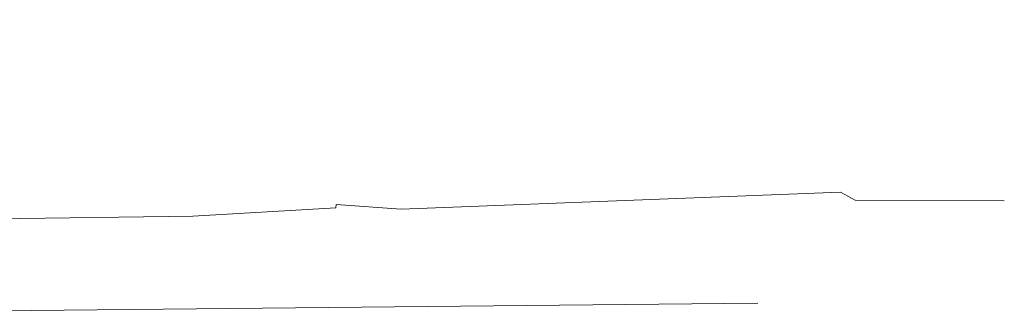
# Model space of a CAD drawing. Header units: millimetres. Extents: x -479461597 to -478645968, y -1101060132 to -1100898045.
# Tile 73 of 145: x -479064899 to -479052715, y -1101047576 to -1101043945. Entities that reach past the tile are written whole.
import ezdxf

# ---------------------------------------------------------------- set-up
doc = ezdxf.new("R2010")
doc.units = ezdxf.units.MM
doc.header["$MEASUREMENT"] = 0
doc.layers.add('Bourané_Konstrukce - základy výkop_Pero_č.__109', color=7, linetype='Continuous', lineweight=13, true_color=0x6da3d7)
doc.layers.add('Situace - terén PT_Pero_č.__190', color=7, linetype='Continuous', lineweight=20, true_color=0x6d6f03)
doc.layers.add('Situace - terén PT', color=7, linetype='Continuous')

# ---------------------------------------------------------------- blocks, each defined once
blk = doc.blocks.new('Řez_10_3', base_point=(-479070253, -1101046201))
at = {"layer": 'Situace - terén PT_Pero_č.__190', "color": 66, "linetype": 'Continuous', "lineweight": 20, "true_color": 0x6d6f03}
for p, q in [((-479054561, -1101046176), (-479054740, -1101046077)), ((-479060984, -1101046231), (-479060987, -1101046271)), ((-479052715, -1101046184), (-479054561, -1101046176))]:
    blk.add_line(p, q, dxfattribs=at)
at = {"layer": 'Situace - terén PT_Pero_č.__190', "color": 66, "linetype": 'Continuous', "lineweight": 20, "true_color": 0x6d6f03, "flags": 128}
for points in [[(-479060987, -1101046271), (-479062757, -1101046377), (-479065198, -1101046406), (-479065312, -1101046359), (-479068931, -1101045347), (-479068991, -1101045345), (-479070831, -1101044475), (-479075276, -1101044337), (-479079438, -1101044232), (-479085508, -1101044153), (-479086735, -1101044124), (-479087755, -1101044122), (-479093900, -1101044030), (-479099321, -1101043991), (-479100164, -1101043984), (-479106273, -1101044058), (-479126700, -1101044354), (-479127176, -1101044187), (-479127570, -1101044044), (-479128075, -1101043945)], [(-479054740, -1101046077), (-479060180, -1101046288), (-479060984, -1101046231)]]:
    blk.add_lwpolyline(points, dxfattribs=at)

msp = doc.modelspace()

# ---------------------------------------------------------------- linework, layer by layer
at = {"layer": 'Bourané_Konstrukce - základy výkop_Pero_č.__109', "color": 153, "linetype": 'Continuous', "lineweight": 13, "true_color": 0x6da3d7}
msp.add_line((-479068300.6, -1101047576), (-479055764.1, -1101047450.7), dxfattribs=at)

# ---------------------------------------------------------------- block references
at = {"layer": 'Situace - terén PT', "lineweight": 0}
msp.add_blockref('Řez_10_3', (-479070253, -1101046200.7), dxfattribs=at)

doc.saveas('drawing.dxf')
